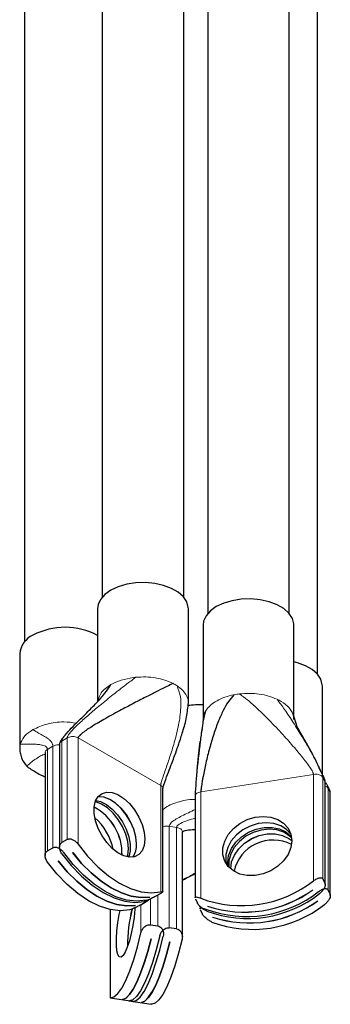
# Model space of a CAD drawing. Header units: millimetres. Extents: x 5 to 418, y 2 to 292.
# Tile 12 of 25: x 339 to 347, y 75 to 99. Entities that reach past the tile are written whole.
import ezdxf

# ---------------------------------------------------------------- set-up
doc = ezdxf.new("R2010")
doc.units = ezdxf.units.MM

msp = doc.modelspace()

# ---------------------------------------------------------------- linework, layer by layer
at = {"color": 7, "linetype": 'Continuous', "lineweight": 25}
for p, q in [((341.3477320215, 114.9533443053), (341.3477320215, 85.1776372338)), ((343.3210653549, 85.1776372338), (343.3210653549, 115.1679330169)), ((343.9032103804, 115.1130703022), (343.9032103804, 84.7800496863)), ((345.8765437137, 84.7800496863), (345.8765437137, 114.3958814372)), ((339.4621139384, 113.7115351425), (339.4621139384, 84.0890930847)), ((346.5652601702, 83.3048034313), (346.5652601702, 113.6593110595)), ((341.2343986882, 84.8969015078), (341.2343986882, 82.6474389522)), ((343.4343986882, 82.6105872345), (343.4343986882, 84.8969015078)), ((343.789877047, 84.4993139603), (343.789877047, 82.2129996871)), ((345.989877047, 82.2129996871), (345.989877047, 84.4993139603)), ((339.348780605, 83.8083573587), (339.348780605, 81.5220430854)), ((346.6785935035, 80.8894117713), (346.6785935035, 83.0240677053)), ((345.9519809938, 82.3782444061), (346.0500726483, 82.0789118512)), ((340.3139684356, 81.617113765), (340.3139684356, 79.1211933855)), ((339.9651290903, 81.4157330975), (339.9651290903, 78.9198127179)), ((346.721911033, 80.7825857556), (346.7146610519, 80.8031109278)), ((346.7482473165, 78.2157857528), (346.7482473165, 80.6788615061)), ((346.779300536, 80.6557135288), (346.7613026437, 80.6818849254)), ((346.8520367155, 80.519764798), (346.8029583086, 80.6134474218)), ((342.818050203, 78.0435346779), (342.818050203, 80.5394550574)), ((343.5970540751, 80.3582805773), (343.5970540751, 77.895204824)), ((346.8714164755, 77.9519546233), (346.8714164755, 80.4150303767)), ((343.2883092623, 76.9498262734), (343.2883092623, 79.4975006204)), ((340.5006351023, 79.3111638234), (340.3686418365, 79.2349657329)), ((340.0198024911, 79.0335850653), (340.1517957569, 79.1097831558)), ((340.6321569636, 78.9899558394), (340.6330997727, 78.9905001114)), ((340.2833176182, 78.7885751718), (340.2842604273, 78.7891194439)), ((346.6932418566, 78.3526048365), (346.7418164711, 78.2485569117)), ((342.7633768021, 78.0049108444), (342.6313835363, 77.928712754)), ((346.4470019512, 78.0903505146), (346.4473489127, 78.0896073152)), ((346.8649856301, 77.9847257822), (346.8164110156, 78.0887737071)), ((342.2825441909, 77.7273320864), (342.4145374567, 77.8035301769)), ((342.499861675, 77.9128414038), (342.4989188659, 77.9122971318)), ((342.4989188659, 77.9126964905), (342.4989188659, 77.9122971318)), ((343.6034849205, 77.8718929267), (343.652059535, 77.7678450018)), ((346.5701711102, 77.8265193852), (346.5705180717, 77.8257761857)), ((341.5421632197, 77.6138204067), (341.5421632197, 75.4733889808)), ((342.1510223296, 77.7114607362), (342.1500795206, 77.7109164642)), ((342.1500795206, 77.7113158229), (342.1500795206, 77.7109164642)), ((343.7202232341, 77.6835441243), (343.7202232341, 77.6313736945)), ((343.775228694, 77.5040138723), (343.7266540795, 77.6080617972)), ((343.8982994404, 77.6930199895), (343.8979524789, 77.693763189)), ((343.8982994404, 77.6930199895), (343.8982994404, 77.6936313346)), ((344.0214685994, 77.4291888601), (344.0211216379, 77.4299320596)), ((344.0214685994, 77.4291888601), (344.0214685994, 77.4298002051)), ((342.5129629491, 77.2423479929), (342.6931987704, 77.2143064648)), ((343.1502172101, 77.1432024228), (342.9699813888, 77.1712439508)), ((342.5295752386, 76.9038158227), (342.5308626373, 76.9036155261)), ((342.9865936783, 76.8327117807), (342.9878810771, 76.8325114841)), ((341.5371653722, 75.4741393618), (342.077872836, 75.3900147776)), ((341.5435536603, 75.4732966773), (341.548594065, 75.4729595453)), ((341.8438788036, 75.4320805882), (341.8425914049, 75.4322808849)), ((341.8438788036, 75.4320805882), (341.8438788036, 75.4324862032)), ((341.9941838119, 75.4030353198), (342.5348912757, 75.3189107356)), ((342.0005721, 75.4021926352), (342.0056125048, 75.4018555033)), ((342.0893015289, 75.3888349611), (342.069034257, 75.3918258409)), ((342.3008972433, 75.3609765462), (342.2996098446, 75.3611768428)), ((342.3008972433, 75.3609765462), (342.3008972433, 75.3613821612)), ((342.5463199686, 75.3177309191), (342.5260526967, 75.3207217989))]:
    msp.add_line(p, q, dxfattribs=at)
at = {"color": 7, "linetype": 'Continuous', "lineweight": 18}
for p, q in [((342.0987160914, 83.2308569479), (342.1623207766, 83.2377856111)), ((345.5808876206, 82.7070798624), (345.6300310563, 82.6827615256)), ((343.8410478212, 82.4044271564), (343.8623673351, 82.4397082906)), ((340.5520046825, 81.7905026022), (340.5006351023, 81.7695099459)), ((339.3531626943, 81.5092417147), (339.3623234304, 81.6213815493)), ((339.3623234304, 81.6213815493), (339.3743255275, 81.6580997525)), ((340.1517957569, 81.5681292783), (340.0198024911, 81.4919311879)), ((340.1517957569, 81.5681292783), (340.1517957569, 79.1097831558)), ((340.5006351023, 81.7695099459), (340.3686418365, 81.6933118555)), ((340.3686418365, 79.2349657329), (340.3686418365, 81.6933118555)), ((340.5006351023, 81.7695099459), (340.5006351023, 79.3111638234)), ((340.764621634, 79.1933646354), (340.764621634, 81.7695099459)), ((342.7633768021, 80.6156531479), (340.764621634, 81.7695099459)), ((340.0198024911, 81.4919311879), (339.9834382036, 81.4622761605)), ((340.0198024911, 79.0335850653), (340.0198024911, 81.4919311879)), ((346.4644314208, 80.8869573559), (343.7351461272, 80.4623285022)), ((346.4644314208, 80.8869573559), (346.4644314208, 78.3108120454)), ((346.6932418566, 80.8109509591), (346.6668536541, 80.8439365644)), ((342.7633768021, 80.6156531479), (342.7633768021, 78.0395078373)), ((346.6932418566, 78.3526048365), (346.6932418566, 80.8109509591)), ((346.7418164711, 80.7069030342), (346.6932418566, 80.8109509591)), ((346.7418164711, 80.7069030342), (346.7418164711, 78.2485569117)), ((346.7450852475, 80.6787391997), (346.7418164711, 80.7069030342)), ((343.7351461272, 77.8861831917), (343.7351461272, 80.4623285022)), ((346.8164110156, 78.0887737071), (346.8164110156, 80.5471198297)), ((346.8649856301, 80.4430719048), (346.8164110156, 80.5471198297)), ((346.8649856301, 80.4430719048), (346.8649856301, 77.9847257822)), ((346.8708842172, 80.4068984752), (346.8649856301, 80.4430719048)), ((342.9699813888, 77.1712439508), (342.9699813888, 79.6295900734)), ((343.1502172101, 79.6015485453), (342.9699813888, 79.6295900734)), ((343.1502172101, 79.6015485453), (343.1502172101, 77.1432024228)), ((343.2073561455, 79.5863149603), (343.1502172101, 79.6015485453)), ((342.5129629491, 77.2423479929), (342.5129629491, 77.8670152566)), ((342.6931987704, 77.9643979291), (342.6931987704, 77.2143064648)), ((341.548594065, 75.4729595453), (341.548594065, 77.6124577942)), ((342.2841525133, 77.7282605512), (342.2841525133, 77.0485424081))]:
    msp.add_line(p, q, dxfattribs=at)
at = {"color": 7, "linetype": 'Continuous', "lineweight": 25, "flags": 128}
for points in [[(343.4343986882, 84.8969015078), (343.4328911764, 84.9301357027), (343.3969170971, 85.0612558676), (343.3145058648, 85.1851929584), (343.1892592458, 85.2965303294), (343.0266511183, 85.3904020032), (342.8337882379, 85.4627053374), (342.6190996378, 85.5102803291), (342.3919682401, 85.5310477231), (342.1623207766, 85.5240998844), (341.9401939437, 85.4897404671), (341.7352957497, 85.4294711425), (341.5565812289, 85.3459259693), (341.4118610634, 85.2427562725), (341.307460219, 85.1244710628), (341.2479415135, 84.9962399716), (341.2343986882, 84.8969015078)], [(345.9519809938, 84.6645586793), (345.8692581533, 84.7884265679), (345.7437316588, 84.8996588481), (345.5808876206, 84.9933941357), (345.3878431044, 85.0655357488), (345.1730350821, 85.1129307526), (344.9458516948, 85.1335077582), (344.7162219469, 85.1263674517), (344.4941817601, 85.0918218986), (344.2894353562, 85.0313809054), (344.1109311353, 84.9476860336), (343.9664705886, 84.8443951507), (343.8623673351, 84.7260225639), (343.8031711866, 84.5977417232), (343.789877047, 84.4993139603)], [(345.989877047, 84.4993139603), (345.9882847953, 84.5334688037), (345.9519809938, 84.6645586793)], [(346.6785935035, 83.0240677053), (346.6770012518, 83.0582225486), (346.6406974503, 83.1893124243), (346.5579746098, 83.3131803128), (346.4324481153, 83.4244125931), (346.2696040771, 83.5181478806), (346.076559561, 83.5902894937), (345.989877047, 83.6130273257)], [(342.3768250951, 79.3145951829), (342.3603062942, 79.1609316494), (342.3116404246, 79.0346243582), (342.2334510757, 78.9424825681), (342.1299534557, 78.8894736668), (342.006727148, 78.878455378), (341.8704153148, 78.9100217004), (341.7283665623, 78.9824708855), (341.5882387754, 79.0918971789), (341.4575862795, 79.2324013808), (341.3434525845, 79.3964088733), (341.2519906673, 79.5750779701), (341.1881312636, 79.7587765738), (341.1553170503, 79.9376014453), (341.1553170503, 80.1019120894), (341.1881312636, 80.2428504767), (341.2519906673, 80.3528185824), (341.3434525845, 80.4258879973), (341.4575862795, 80.4581195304), (341.5882387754, 80.4477755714), (341.7283665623, 80.3954137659), (341.8704153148, 80.3038569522), (342.006727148, 80.178040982), (342.1299534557, 80.0247486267), (342.2334510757, 79.852243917), (342.3116404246, 79.6698266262), (342.3603062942, 79.4873309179), (342.3768250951, 79.3145951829)], [(341.9808452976, 79.0860009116), (341.9643264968, 79.2587366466), (341.9156606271, 79.4412323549), (341.8374712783, 79.6236496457), (341.7339736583, 79.7961543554), (341.6107473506, 79.9494467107), (341.4744355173, 80.0752626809), (341.3323867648, 80.1668194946), (341.1922589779, 80.2191813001), (341.1805745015, 80.221739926)], [(341.1929248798, 80.2547821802), (341.3087437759, 80.2253416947), (341.4507925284, 80.1528925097), (341.5909203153, 80.0434662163), (341.7215728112, 79.9029620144), (341.8357065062, 79.7389545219), (341.9271684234, 79.5602854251), (341.9910278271, 79.3765868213), (342.0238420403, 79.1977619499), (342.0238420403, 79.0334513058), (341.9910278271, 78.8925129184), (341.9862342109, 78.880581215)], [(342.1783637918, 79.2000259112), (342.161844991, 79.3727616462), (342.1131791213, 79.5552573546), (342.0349897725, 79.7376746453), (341.9314921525, 79.9101793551), (341.8082658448, 80.0634717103), (341.6719540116, 80.1892876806), (341.529905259, 80.2808444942), (341.3897774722, 80.3332062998), (341.2591249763, 80.3435502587), (341.2429822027, 80.3417219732)], [(342.1793066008, 79.2005701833), (342.1627878, 79.3733059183), (342.1141219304, 79.5558016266), (342.0359325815, 79.7382189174), (341.9324349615, 79.9107236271), (341.8092086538, 80.0640159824), (341.6728968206, 80.1898319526), (341.530848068, 80.2813887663), (341.3907202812, 80.3337505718), (341.2600677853, 80.3440945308), (341.2433430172, 80.3421856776)], [(345.9365979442, 79.2806262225), (345.9140416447, 79.1139172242), (345.8475887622, 78.9491768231), (345.7408217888, 78.7952862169), (345.5994965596, 78.660541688), (345.4312319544, 78.5522073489), (345.2450991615, 78.4761235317), (345.051132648, 78.4363919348), (344.8597891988, 78.4351544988), (344.6813841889, 78.4724779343), (344.5255354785, 78.5463501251), (344.4006449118, 78.6527886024), (344.3134453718, 78.7860552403), (344.2686378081, 78.9389655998), (344.2686378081, 79.1032762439), (344.3134453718, 79.2701291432), (344.4006449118, 79.4305292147), (344.5255354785, 79.5758292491), (344.6813841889, 79.6981960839), (344.8597891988, 79.7910328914), (345.051132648, 79.8493348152), (345.2450991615, 79.8699587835), (345.4312319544, 79.8517929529), (345.5994965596, 79.795816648), (345.7408217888, 79.7050475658), (345.8475887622, 79.5843790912), (345.9140416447, 79.4403164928), (345.9365979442, 79.2806262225)], [(345.9152043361, 79.4362915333), (345.8135102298, 79.5493472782), (345.6721850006, 79.6401163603), (345.5039203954, 79.6960926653), (345.3177876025, 79.7142584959), (345.123821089, 79.6936345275), (344.9324776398, 79.6353326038), (344.7540726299, 79.5424957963), (344.5982239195, 79.4201289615), (344.4733333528, 79.2748289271), (344.3861338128, 79.1144288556), (344.3413262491, 78.9475759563), (344.3413262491, 78.7832653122), (344.3570616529, 78.7088750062)], [(345.9153179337, 79.4358919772), (345.8138571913, 79.5486040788), (345.6725319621, 79.6393731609), (345.5042673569, 79.6953494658), (345.318134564, 79.7135152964), (345.1241680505, 79.6928913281), (344.9328246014, 79.6345894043), (344.7544195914, 79.5417525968), (344.598570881, 79.419385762), (344.4736803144, 79.2740857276), (344.3864807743, 79.1136856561), (344.3416732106, 78.9468327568), (344.3416732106, 78.7825221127), (344.3572950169, 78.7085313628)], [(344.3941009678, 78.6603179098), (344.3861487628, 78.7564094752), (344.4087050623, 78.9231184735), (344.4751579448, 79.0878588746), (344.5819249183, 79.2417494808), (344.7232501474, 79.3764940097), (344.8915147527, 79.4848283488), (345.0776475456, 79.560912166), (345.2716140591, 79.6006437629), (345.4629575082, 79.6018811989), (345.6413625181, 79.5645577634), (345.7972112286, 79.4906855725), (345.9221017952, 79.3842470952), (345.9286457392, 79.376717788)], [(345.932594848, 79.3491402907), (345.8865456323, 79.3929037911), (345.7452204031, 79.4836728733), (345.5769557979, 79.5396491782), (345.390823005, 79.5578150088), (345.1968564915, 79.5371910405), (345.0055130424, 79.4788891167), (344.8271080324, 79.3860523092), (344.671259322, 79.2636854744), (344.5463687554, 79.11838544), (344.4591692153, 78.9579853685), (344.4143616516, 78.7911324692), (344.4127065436, 78.6395827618)], [(344.4588372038, 78.6007091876), (344.4813935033, 78.7674181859), (344.5478463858, 78.932158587), (344.6546133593, 79.0860491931), (344.7959385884, 79.220793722), (344.9642031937, 79.3291280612), (345.1503359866, 79.4052118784), (345.3443025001, 79.4449434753), (345.5356459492, 79.4461809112), (345.7140509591, 79.4088574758), (345.8698996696, 79.3349852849), (345.936577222, 79.285603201)], [(344.4591841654, 78.5999659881), (344.4817404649, 78.7666749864), (344.5481933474, 78.9314153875), (344.6549603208, 79.0853059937), (344.79628555, 79.2200505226), (344.9645501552, 79.3283848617), (345.1506829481, 79.4044686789), (345.3446494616, 79.4442002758), (345.5359929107, 79.4454377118), (345.7143979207, 79.4081142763), (345.8702466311, 79.3342420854), (345.9365808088, 79.2851522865)], [(340.764621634, 79.1933646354), (340.9934249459, 78.9050980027), (341.2401217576, 78.6484600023), (341.498983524, 78.4294100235), (341.763999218, 78.2530346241), (342.029014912, 78.1234294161), (342.2878766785, 78.0436039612), (342.5345734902, 78.0154118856), (342.7633768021, 78.0395078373)], [(340.3686418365, 78.9647703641), (340.5974451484, 78.6765037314), (340.8441419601, 78.419865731), (341.1030037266, 78.2008157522), (341.3680194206, 78.0244403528), (341.6330351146, 77.8948351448), (341.891896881, 77.8150096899), (342.1385936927, 77.7868176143), (342.3673970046, 77.810913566)], [(342.4145374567, 77.8381271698), (342.1857341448, 77.814031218), (341.9390373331, 77.8422232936), (341.6801755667, 77.9220487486), (341.4151598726, 78.0516539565), (341.1501441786, 78.2280293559), (340.8912824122, 78.4470793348), (340.6445856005, 78.7037173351), (340.4157822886, 78.9919839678)], [(342.4989188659, 77.9122971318), (342.2823233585, 77.9026108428), (342.0514673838, 77.9376881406), (341.8109438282, 78.0168311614), (341.5655379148, 78.1384653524), (341.3201320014, 78.3001707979), (341.0796084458, 78.4987303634), (340.8487524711, 78.7301937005), (340.6321569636, 78.9899558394)], [(340.6330997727, 78.9905001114), (340.8496952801, 78.7307379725), (341.0805512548, 78.4992746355), (341.3210748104, 78.30071507), (341.5664807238, 78.1390096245), (341.8118866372, 78.0173754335), (342.0524101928, 77.9382324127), (342.2832661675, 77.9031551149), (342.499861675, 77.9128414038)], [(341.9514441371, 78.8864098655), (341.9643264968, 78.9323373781), (341.9808452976, 79.0860009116)], [(342.0185576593, 77.6095328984), (341.7897543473, 77.5854369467), (341.5430575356, 77.6136290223), (341.2841957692, 77.6934544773), (341.0191800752, 77.8230596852), (340.7541643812, 77.9994350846), (340.4953026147, 78.2184850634), (340.2486058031, 78.4751230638), (340.0198024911, 78.7633896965)], [(342.1500795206, 77.7109164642), (341.9334840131, 77.7012301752), (341.7026280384, 77.736307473), (341.4621044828, 77.8154504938), (341.2166985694, 77.9370846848), (340.971292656, 78.0987901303), (340.7307691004, 78.2973496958), (340.4999131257, 78.5288130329), (340.2833176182, 78.7885751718)], [(340.2842604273, 78.7891194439), (340.5008559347, 78.529357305), (340.7317119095, 78.2978939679), (340.9722354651, 78.0993344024), (341.2176413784, 77.9376289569), (341.4630472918, 77.8159947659), (341.7035708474, 77.7368517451), (341.9344268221, 77.7017744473), (342.1510223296, 77.7114607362)], [(342.1380760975, 77.6578446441), (342.1358192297, 77.6195453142), (342.1179097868, 77.426781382), (342.0891354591, 77.2278665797), (342.0510474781, 77.033524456), (342.0056991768, 76.854232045), (341.9555352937, 76.6996550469), (341.9032601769, 76.5781267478), (341.8516919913, 76.4961987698), (341.8036107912, 76.4582878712), (341.7616086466, 76.4664378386), (341.7279499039, 76.5202093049), (341.7044491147, 76.6167034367), (341.6923732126, 76.7507182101), (341.6923732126, 76.9150288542), (341.7044491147, 77.1007773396), (341.7279499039, 77.2979499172), (341.7616086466, 77.4959169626), (341.7803004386, 77.5855592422)], [(341.548594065, 75.4729595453), (341.632795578, 75.4971398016), (341.7235820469, 75.5773835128), (341.8188453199, 75.7118273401), (341.9163732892, 75.8973493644), (342.0139012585, 76.1296415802), (342.1091645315, 76.4033099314), (342.1999510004, 76.7119995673), (342.2841525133, 77.0485424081)], [(341.8425914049, 75.4322808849), (341.9223003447, 75.4682950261), (342.0072572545, 75.5520816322), (342.0957719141, 75.6819737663), (342.1860833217, 75.8553872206), (342.2763947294, 76.0688719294), (342.364909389, 76.3181806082), (342.4498662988, 76.5983532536), (342.5295752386, 76.9038158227)], [(342.5308626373, 76.9036155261), (342.4511536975, 76.598152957), (342.3661967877, 76.3179803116), (342.2776821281, 76.0686716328), (342.1873707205, 75.855186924), (342.0970593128, 75.6817734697), (342.0085446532, 75.5518813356), (341.9235877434, 75.4680947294), (341.8438788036, 75.4320805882)], [(342.7411709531, 76.977438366), (342.6569694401, 76.6408955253), (342.5661829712, 76.3322058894), (342.4709196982, 76.0585375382), (342.3733917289, 75.8262453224), (342.2758637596, 75.6407232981), (342.1806004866, 75.5062794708), (342.0898140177, 75.4260357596), (342.0056125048, 75.4018555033)], [(342.0893015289, 75.3888349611), (342.1735030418, 75.4130152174), (342.2642895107, 75.4932589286), (342.3595527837, 75.6277027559), (342.457080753, 75.8132247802), (342.5546087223, 76.045516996), (342.6498719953, 76.3191853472), (342.7406584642, 76.6278749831), (342.8248599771, 76.9644178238)], [(342.2996098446, 75.3611768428), (342.3793187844, 75.3971909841), (342.4642756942, 75.4809775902), (342.5527903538, 75.6108697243), (342.6431017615, 75.7842831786), (342.7334131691, 75.9977678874), (342.8219278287, 76.2470765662), (342.9068847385, 76.5272492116), (342.9865936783, 76.8327117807)], [(342.9878810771, 76.8325114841), (342.9081721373, 76.527048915), (342.8232152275, 76.2468762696), (342.7347005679, 75.9975675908), (342.6443891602, 75.784082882), (342.5540777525, 75.6106694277), (342.4655630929, 75.4807772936), (342.3806061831, 75.3969906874), (342.3008972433, 75.3609765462)], [(343.2818784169, 76.8933137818), (343.197676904, 76.5567709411), (343.106890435, 76.2480813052), (343.011627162, 75.9744129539), (342.9140991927, 75.7421207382), (342.8165712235, 75.5565987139), (342.7213079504, 75.4221548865), (342.6305214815, 75.3419111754), (342.5463199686, 75.3177309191)]]:
    msp.add_lwpolyline(points, dxfattribs=at)
at = {"color": 7, "linetype": 'Continuous', "lineweight": 25}
for centre, radius, start, end in [((340.4483420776, 82.7638445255), 1.683737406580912, 62.1698369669, 117.4967590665), ((339.8936058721, 83.7575340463), 0.547190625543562, 114.009198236, 174.6706608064), ((343.6929803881, 80.6872520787), 1.883313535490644, 87.0508246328, 98.3218110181), ((340.5406917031, 78.9621716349), 1.286087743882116, 358.4947454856, 61.4998779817), ((340.54210584, 78.9629879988), 1.285560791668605, 358.4402637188, 61.5543597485), ((340.2444300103, 78.7911434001), 1.396776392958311, 11.4965199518, 48.4981035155), ((341.6802469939, 79.1701536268), 0.4990117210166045, 324.510826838, 3.4319428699), ((341.6814950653, 79.1706477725), 0.4987100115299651, 324.4277127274, 3.4397909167), ((345.4837544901, 78.3279701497), 0.967744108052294, 62.5796259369, 167.4712672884), ((344.7218521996, 80.5276701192), 2.819759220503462, 249.5172325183, 308.1694040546), ((344.8450213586, 80.2638389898), 2.819759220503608, 249.5172325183, 308.1694040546), ((344.8675760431, 80.2155263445), 2.819759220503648, 249.5172325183, 308.1694040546), ((344.7846436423, 80.3848419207), 2.833394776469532, 251.7633186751, 305.9233178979), ((344.7849906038, 80.3840987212), 2.833394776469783, 251.7633186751, 305.9233178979), ((344.9907452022, 79.9516952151), 2.819759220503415, 249.5172325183, 308.1694040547), ((344.9078128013, 80.1210107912), 2.83339477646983, 251.7633186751, 305.9233178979), ((344.9081597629, 80.1202675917), 2.833394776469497, 251.7633186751, 305.9233178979), ((345.4775566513, 76.7620718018), 3.516070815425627, 165.6866977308, 180.7383012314), ((345.4848312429, 76.7608718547), 3.522123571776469, 165.6822061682, 180.6644456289)]:
    msp.add_arc(centre, radius, start, end, dxfattribs=at)
at = {"color": 7, "linetype": 'Continuous', "lineweight": 18}
for centre, radius, start, end in [((342.5931875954, 82.1623031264), 1.036606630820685, 56.8841399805, 63.121236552), ((344.8771148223, 81.0707711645), 1.776544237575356, 96.6660804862, 101.0205560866)]:
    msp.add_arc(centre, radius, start, end, dxfattribs=at)
for points, knots in [([(340.5006351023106, 81.76950994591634), (340.5015308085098, 81.77625906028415), (340.5035297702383, 81.79132116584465), (340.5160150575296, 81.81670565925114), (340.5456535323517, 81.86434140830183), (340.6352867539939, 81.97154146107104), (340.8007134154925, 82.13363005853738), (341.0319285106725, 82.34043365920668), (341.3053797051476, 82.57129394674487), (341.6031272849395, 82.81175892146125), (341.8962353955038, 83.04102528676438), (342.0801960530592, 83.17705740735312), (342.1623207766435, 83.23778561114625)], [0, 0, 0, 0, 0.0106273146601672, 0.0237171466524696, 0.0396487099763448, 0.0886019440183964, 0.2114312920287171, 0.3496286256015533, 0.5029996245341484, 0.6893369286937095, 0.8613120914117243, 1, 1, 1, 1]), ([(341.2470507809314, 82.66180753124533), (341.2635037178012, 82.73116907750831), (341.2989698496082, 82.88068559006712), (341.4666752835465, 82.99716678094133), (341.5565812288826, 83.05961169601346)], [0, 0, 0, 0, 0.4639055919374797, 1, 1, 1, 1]), ([(342.7633768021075, 80.61565314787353), (342.7636543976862, 80.62056432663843), (342.7642674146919, 80.63140973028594), (342.768241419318, 80.65173046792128), (342.7776988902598, 80.69097585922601), (342.8129554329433, 80.80617673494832), (342.8852586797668, 81.01180110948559), (342.9882932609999, 81.31210485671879), (343.1016776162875, 81.67610084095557), (343.2030097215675, 82.0741567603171), (343.2549721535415, 82.45109995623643), (343.2587787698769, 82.77488198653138), (343.1903202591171, 82.95120408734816), (343.1595208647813, 83.03053116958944)], [0, 0, 0, 0, 0.0060131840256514, 0.0132789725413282, 0.0221767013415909, 0.050163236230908, 0.1481996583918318, 0.2833084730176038, 0.4402000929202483, 0.6227765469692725, 0.7928794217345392, 0.9068167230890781, 0.9999999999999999, 0.9999999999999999, 0.9999999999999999, 0.9999999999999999]), ([(343.1595208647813, 83.03053116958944), (343.209227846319, 82.99365035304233), (343.3086418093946, 82.91988871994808), (343.3959281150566, 82.78896650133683), (343.4371609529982, 82.68728663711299), (343.430940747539, 82.63125253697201), (343.4298739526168, 82.62164242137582)], [0, 0, 0, 0, 0.3118171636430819, 0.6236343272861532, 0.935451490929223, 1, 1, 1, 1]), ([(346.4644314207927, 80.8869573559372), (346.4639561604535, 80.89180254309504), (346.462906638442, 80.90250221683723), (346.4560138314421, 80.9218484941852), (346.4393985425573, 80.95870420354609), (346.3761479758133, 81.06455910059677), (346.238638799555, 81.24841407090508), (346.0231362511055, 81.51116968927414), (345.7492471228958, 81.8215801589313), (345.4410613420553, 82.1505766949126), (345.1424133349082, 82.44516238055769), (344.8817779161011, 82.68320052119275), (344.736326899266, 82.78810759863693), (344.6708886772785, 82.83530515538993)], [0, 0, 0, 0, 0.0060131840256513, 0.0132789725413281, 0.0221767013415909, 0.0501632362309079, 0.1481996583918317, 0.2833084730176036, 0.4402000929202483, 0.6227765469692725, 0.792879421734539, 0.9068167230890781, 0.9999999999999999, 0.9999999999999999, 0.9999999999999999, 0.9999999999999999]), ([(346.6932418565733, 80.8109509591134), (346.6926834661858, 80.81792434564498), (346.6914372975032, 80.83348696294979), (346.6836373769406, 80.86200013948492), (346.6650821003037, 80.91706903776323), (346.6087735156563, 81.0467783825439), (346.5040314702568, 81.25053637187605), (346.3559242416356, 81.51584464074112), (346.1784168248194, 81.81625839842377), (345.9802767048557, 82.13320646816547), (345.7809631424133, 82.43842134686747), (345.6426390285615, 82.62416096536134), (345.5808876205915, 82.70707986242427)], [0, 0, 0, 0, 0.010627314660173, 0.0237171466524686, 0.0396487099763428, 0.0886019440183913, 0.2114312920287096, 0.3496286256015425, 0.5029996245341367, 0.6893369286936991, 0.861312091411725, 1, 1, 1, 1]), ([(343.7208566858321, 81.68345170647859), (343.7253136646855, 81.72006190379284), (343.744298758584, 81.87600790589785), (343.7830686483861, 82.12749756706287), (343.8378925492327, 82.34334741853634), (343.8623673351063, 82.4397082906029)], [0, 0, 0, 0, 0.1451729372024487, 0.6183834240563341, 1, 1, 1, 1]), ([(343.7929557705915, 82.21321558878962), (343.7919368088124, 82.21769144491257), (343.7773400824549, 82.28180851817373), (343.8103459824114, 82.34533515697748), (343.8410478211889, 82.40442715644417)], [0, 0, 0, 0, 0.0698075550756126, 1, 1, 1, 1]), ([(339.6709631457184, 81.97106754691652), (339.7792382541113, 82.02075110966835), (339.9957884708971, 82.12011823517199), (340.3869378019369, 82.17331250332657), (340.6274981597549, 82.14154061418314), (340.7331628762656, 82.12758499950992)], [0, 0, 0, 0, 0.3592848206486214, 0.7185696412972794, 1, 1, 1, 1]), ([(339.6709631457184, 81.9710675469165), (339.7163439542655, 81.9410527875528), (339.8182289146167, 81.8736663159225), (339.9268948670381, 81.81761555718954), (340.0183285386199, 81.76401625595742), (340.0830312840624, 81.71446446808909), (340.1221621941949, 81.67103723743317), (340.1430255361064, 81.629053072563), (340.1507548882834, 81.59372467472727), (340.1514753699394, 81.57600772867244), (340.1517957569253, 81.56812927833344)], [0, 0, 0, 0, 0.1794371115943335, 0.4028562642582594, 0.634283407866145, 0.7730203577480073, 0.888027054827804, 0.9619321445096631, 0.9830718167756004, 1, 1, 1, 1]), ([(340.0198024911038, 81.49193118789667), (340.0193654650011, 81.49791093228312), (340.0183901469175, 81.51125602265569), (340.0123314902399, 81.52593532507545), (339.9980277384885, 81.5482037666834), (339.955157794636, 81.57891137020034), (339.8776797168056, 81.60077404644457), (339.7728188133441, 81.61356510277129), (339.6535056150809, 81.61768733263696), (339.5333378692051, 81.61689492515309), (339.4235857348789, 81.61359502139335), (339.3812314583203, 81.6189783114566), (339.362323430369, 81.62138154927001)], [0, 0, 0, 0, 0.0106273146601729, 0.0237171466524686, 0.0396487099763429, 0.0886019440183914, 0.2114312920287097, 0.3496286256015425, 0.5029996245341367, 0.6893369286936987, 0.8613120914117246, 1, 1, 1, 1]), ([(340.3195061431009, 81.59559017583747), (340.3076828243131, 81.59733961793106), (340.2722128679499, 81.6025879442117), (340.2093888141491, 81.59413103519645), (340.1709934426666, 81.57679653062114), (340.1517957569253, 81.56812927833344)], [0, 0, 0, 0, 0.1999999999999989, 0.5999999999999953, 1, 1, 1, 1]), ([(339.9651290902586, 81.36913824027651), (339.9462693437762, 81.36553721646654), (339.8906827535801, 81.35492367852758), (339.7949013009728, 81.29681892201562), (339.680839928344, 81.222799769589), (339.5831738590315, 81.14438841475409), (339.5192936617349, 81.08204221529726), (339.5380258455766, 81.0754443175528), (339.5455399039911, 81.07279769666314)], [0, 0, 0, 0, 0.083792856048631, 0.2469682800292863, 0.436451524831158, 0.6569552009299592, 0.8623941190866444, 1, 1, 1, 1]), ([(339.9834382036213, 81.46227616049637), (339.9759316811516, 81.45188584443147), (339.965048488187, 81.43682163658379), (339.9667789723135, 81.42074159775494), (339.9673158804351, 81.41575252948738)], [0, 0, 0, 0, 0.6897353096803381, 1, 1, 1, 1]), ([(342.8158843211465, 80.53865148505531), (342.8162239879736, 80.54499554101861), (342.8171555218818, 80.56239407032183), (342.7999235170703, 80.59008544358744), (342.7755590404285, 80.60713057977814), (342.7633768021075, 80.61565314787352)], [0, 0, 0, 0, 0.2229661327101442, 0.6114830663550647, 1, 1, 1, 1]), ([(346.8164110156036, 80.54711982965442), (346.8079109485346, 80.56068907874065), (346.7938522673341, 80.58313193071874), (346.761169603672, 80.5973001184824), (346.7482473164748, 80.60290203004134)], [0, 0, 0, 0, 0.6046134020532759, 1, 1, 1, 1]), ([(346.8164110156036, 80.54711982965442), (346.8159579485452, 80.55622887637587), (346.81492143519, 80.57706828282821), (346.8075130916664, 80.60551788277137), (346.7956463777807, 80.63501243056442), (346.7848315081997, 80.64870886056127), (346.7793005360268, 80.65571352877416)], [0, 0, 0, 0, 0.1303055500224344, 0.2981091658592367, 0.641036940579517, 1, 1, 1, 1]), ([(342.8180502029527, 80.02325475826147), (342.8294785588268, 80.0356689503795), (342.9057091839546, 80.11847540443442), (343.169904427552, 80.21339190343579), (343.4405822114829, 80.28668648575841), (343.5874031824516, 80.27935412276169), (343.5970540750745, 80.27887214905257)], [0, 0, 0, 0, 0.0784956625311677, 0.5235900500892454, 0.9686844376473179, 1, 1, 1, 1]), ([(342.9699813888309, 79.62959007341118), (342.9711932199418, 79.63894560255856), (342.9739656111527, 79.66034890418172), (342.9942064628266, 79.6932217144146), (343.0463530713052, 79.74773721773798), (343.1442104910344, 79.8103214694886), (343.2810996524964, 79.88338566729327), (343.4328771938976, 79.95616605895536), (343.5423812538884, 80.00978804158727), (343.5970540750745, 80.03656024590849)], [0, 0, 0, 0, 0.0299158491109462, 0.0684405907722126, 0.1471707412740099, 0.336548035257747, 0.5445756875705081, 0.7726172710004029, 1, 1, 1, 1]), ([(343.1502172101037, 79.6015485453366), (343.1510427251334, 79.60772303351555), (343.152885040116, 79.62150273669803), (343.1643634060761, 79.63888651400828), (343.1915424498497, 79.66755588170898), (343.2734180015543, 79.7174458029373), (343.4148353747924, 79.77183293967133), (343.5365474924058, 79.80664998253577), (343.5970540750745, 79.82395853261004)], [0, 0, 0, 0, 0.0319274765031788, 0.0712530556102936, 0.1191160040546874, 0.2661854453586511, 0.6351997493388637, 1, 1, 1, 1]), ([(342.9699813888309, 79.62959007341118), (342.9459721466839, 79.63148442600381), (342.89795366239, 79.63527313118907), (342.8426303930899, 79.62685269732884), (342.8213967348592, 79.61554717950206), (342.8180502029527, 79.61376537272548)], [0, 0, 0, 0, 0.4572282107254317, 0.9144564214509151, 1, 1, 1, 1]), ([(343.2872195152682, 79.4975696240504), (343.2875689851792, 79.49915333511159), (343.2903353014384, 79.51168959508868), (343.2784306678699, 79.53525814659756), (343.252085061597, 79.56505879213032), (343.2222657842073, 79.57922957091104), (343.2073561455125, 79.5863149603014)], [0, 0, 0, 0, 0.0459828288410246, 0.3639885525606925, 0.6819942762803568, 1, 1, 1, 1]), ([(343.2883092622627, 78.33291578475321), (343.3855337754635, 78.38055244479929), (343.4896148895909, 78.4315486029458), (343.590413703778, 78.48914764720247), (343.5970540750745, 78.49294212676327)], [0, 0, 0, 0, 0.9341225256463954, 1, 1, 1, 1])]:
    msp.add_open_spline(points, degree=3, knots=knots, dxfattribs=at)
for points in [[(341.5565812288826, 83.05961169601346), (341.6363072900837, 83.09936749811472), (341.7957594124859, 83.17887910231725), (341.9977305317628, 83.21353099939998), (342.0987160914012, 83.23085694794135)], [(342.1623207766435, 83.23778561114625), (342.2428002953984, 83.24215971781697), (342.4037593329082, 83.25090793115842), (342.6434514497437, 83.22468661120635), (342.8701682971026, 83.17268294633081), (342.9979505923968, 83.11550773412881), (343.0618417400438, 83.08692012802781)], [(343.8623673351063, 82.4397082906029), (343.895938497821, 82.48215892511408), (343.9630808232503, 82.56706019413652), (344.1219945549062, 82.67391591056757), (344.3131470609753, 82.7614205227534), (344.4627213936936, 82.79684254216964), (344.5375085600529, 82.81455355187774)], [(344.6708886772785, 82.83530515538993), (344.7509643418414, 82.84168808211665), (344.9111156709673, 82.85445393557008), (345.152550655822, 82.8342523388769), (345.3829575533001, 82.78796807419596), (345.5149109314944, 82.73404259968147), (345.5808876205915, 82.70707986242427)], [(345.6300310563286, 82.68276152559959), (345.7025917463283, 82.63866872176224), (345.8477131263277, 82.55048311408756), (345.9172250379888, 82.43565730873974), (345.9519809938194, 82.37824440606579)], [(339.3743255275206, 81.65809975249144), (339.4043382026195, 81.71639747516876), (339.4643635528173, 81.8329929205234), (339.6020966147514, 81.92504267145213), (339.6709631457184, 81.97106754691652)], [(340.7646216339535, 81.7695099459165), (340.7498487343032, 81.77664071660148), (340.7203029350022, 81.79090225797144), (340.6645404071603, 81.80102523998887), (340.6061197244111, 81.80217609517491), (340.5700430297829, 81.79439376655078), (340.5520046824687, 81.79050260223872)], [(340.3686418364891, 81.69331185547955), (340.3529658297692, 81.68218170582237), (340.3216138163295, 81.65992140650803), (340.3165168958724, 81.63138297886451), (340.3139684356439, 81.61711376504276)], [(346.6668536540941, 80.84393656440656), (346.6545806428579, 80.8525027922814), (346.6300346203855, 80.86963524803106), (346.5784041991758, 80.88545809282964), (346.5213263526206, 80.89273901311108), (346.4833963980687, 80.88888457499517), (346.4644314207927, 80.8869573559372)], [(343.7351461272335, 80.46232850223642), (343.7170719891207, 80.45849308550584), (343.6809237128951, 80.45082225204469), (343.6379137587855, 80.42796942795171), (343.6070489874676, 80.39931178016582), (343.600740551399, 80.37737891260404), (343.5975863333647, 80.36641247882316)]]:
    msp.add_open_spline(points, degree=3, dxfattribs=at)
at = {"color": 7, "linetype": 'Continuous', "lineweight": 25}
for points, knots in [([(340.3686418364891, 81.69331185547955), (340.3703114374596, 81.70362936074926), (340.3741311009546, 81.72723344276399), (340.4018354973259, 81.77611329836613), (340.4725690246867, 81.87165020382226), (340.6032549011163, 82.01056451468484), (340.7812473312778, 82.18861506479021), (340.9874186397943, 82.39033084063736), (341.2027022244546, 82.60999746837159), (341.407812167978, 82.82999720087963), (341.5105449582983, 82.98855797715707), (341.5565812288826, 83.05961169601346)], [0, 0, 0, 0, 0.019878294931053, 0.045476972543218, 0.0977910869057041, 0.2236273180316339, 0.3618562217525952, 0.5133838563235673, 0.6959659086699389, 0.8637572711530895, 1, 1, 1, 1]), ([(343.0618417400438, 83.08692012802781), (343.0147907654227, 83.06398609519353), (342.9117987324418, 83.01378474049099), (342.6937730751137, 82.90545063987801), (342.4252107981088, 82.77000954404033), (342.1090444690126, 82.60746416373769), (341.7535364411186, 82.41957477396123), (341.4030866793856, 82.22710426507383), (341.0953817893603, 82.04526348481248), (340.890294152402, 81.91021184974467), (340.7937730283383, 81.82459224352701), (340.7679333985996, 81.78776837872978), (340.7656378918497, 81.77511278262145), (340.7646216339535, 81.76950994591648)], [0, 0, 0, 0, 0.0779433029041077, 0.170613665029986, 0.2775140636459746, 0.4161855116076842, 0.5599946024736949, 0.7168452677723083, 0.851918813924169, 0.9499296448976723, 0.9837672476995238, 0.9928134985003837, 1, 1, 1, 1]), ([(344.5375085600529, 82.81455355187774), (344.4903882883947, 82.76017986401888), (344.3872445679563, 82.64115880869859), (344.2689826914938, 82.4205530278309), (344.1514611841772, 82.15621546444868), (344.0438072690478, 81.85217506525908), (343.9429050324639, 81.51191027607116), (343.8587025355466, 81.17432841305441), (343.794418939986, 80.86829696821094), (343.7563344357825, 80.65206080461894), (343.739887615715, 80.528726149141), (343.7356730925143, 80.48186851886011), (343.7353078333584, 80.46832460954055), (343.7351461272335, 80.46232850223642)], [0, 0, 0, 0, 0.0779433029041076, 0.170613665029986, 0.2775140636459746, 0.416185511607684, 0.5599946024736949, 0.7168452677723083, 0.8519188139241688, 0.9499296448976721, 0.9837672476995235, 0.9928134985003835, 0.9999999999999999, 0.9999999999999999, 0.9999999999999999, 0.9999999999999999]), ([(342.817961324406, 80.53910715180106), (342.8180564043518, 80.54153911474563), (342.8182496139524, 80.54648104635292), (342.8202431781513, 80.559446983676), (342.8269773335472, 80.58877515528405), (342.8625572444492, 80.70311862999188), (342.9282236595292, 80.87536120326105), (343.0246195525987, 81.13066171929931), (343.1161765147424, 81.37651092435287), (343.2128150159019, 81.65078663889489), (343.3041960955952, 81.93769998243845), (343.3999623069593, 82.26469640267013), (343.4230958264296, 82.50564152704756), (343.4342591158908, 82.62191178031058)], [0, 0, 0, 0, 0.0045743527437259, 0.0092954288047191, 0.0196988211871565, 0.0451271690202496, 0.1643630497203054, 0.2697866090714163, 0.4240052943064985, 0.5300412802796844, 0.6748279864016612, 0.8430852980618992, 1, 1, 1, 1]), ([(343.7899149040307, 82.21332400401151), (343.7880664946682, 82.18277898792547), (343.7838993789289, 82.11391728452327), (343.7542297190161, 81.92884151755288), (343.7332623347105, 81.77981433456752), (343.7181700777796, 81.67254503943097)], [0, 0, 0, 0, 0.1825860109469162, 0.4116279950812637, 1, 1, 1, 1]), ([(346.6796654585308, 80.88001302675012), (346.646469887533, 80.95327970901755), (346.580355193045, 81.09920292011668), (346.4816048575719, 81.29987795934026), (346.3941528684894, 81.46428705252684), (346.3146965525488, 81.6091670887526), (346.2351415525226, 81.75152052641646), (346.1387891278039, 81.91864468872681), (346.0791519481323, 82.0244309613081), (346.0482768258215, 82.07919820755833)], [0, 0, 0, 0, 0.1781225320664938, 0.354761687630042, 0.4997119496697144, 0.5899377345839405, 0.7077788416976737, 0.8487124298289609, 0.9999999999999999, 0.9999999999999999, 0.9999999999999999, 0.9999999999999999]), ([(340.4257590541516, 81.80564097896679), (340.4152240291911, 81.79440367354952), (340.3812519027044, 81.75816691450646), (340.3456026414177, 81.70765987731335), (340.3185154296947, 81.65470001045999), (340.3153967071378, 81.6288263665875), (340.3139693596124, 81.61698476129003)], [0, 0, 0, 0, 0.2048949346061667, 0.6607214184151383, 0.8447221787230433, 0.9999999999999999, 0.9999999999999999, 0.9999999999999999, 0.9999999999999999]), ([(343.7205319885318, 81.69063775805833), (343.6882074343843, 81.4147805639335), (343.643618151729, 81.0342563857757), (343.6104672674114, 80.61181908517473), (343.6002778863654, 80.45045009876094), (343.5977465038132, 80.39439887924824), (343.5970801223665, 80.37199910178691), (343.597030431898, 80.36383386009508), (343.5970069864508, 80.35998125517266)], [0, 0, 0, 0, 0.630439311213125, 0.8696434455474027, 0.9495451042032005, 0.9779581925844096, 0.9896000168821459, 1, 1, 1, 1]), ([(343.6504702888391, 81.0401588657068), (343.6516883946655, 81.05488903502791), (343.661866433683, 81.17796884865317), (343.6833268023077, 81.39177056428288), (343.7089355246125, 81.59080079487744), (343.7208566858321, 81.68345170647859)], [0, 0, 0, 0, 0.0677414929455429, 0.5660227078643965, 1, 1, 1, 1]), ([(339.3489765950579, 81.50936461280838), (339.3495383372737, 81.49483924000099), (339.3506811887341, 81.46528770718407), (339.3587432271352, 81.40839403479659), (339.3724239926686, 81.3463597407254), (339.4045911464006, 81.25588942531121), (339.4574827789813, 81.15849968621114), (339.5085630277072, 81.10089012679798), (339.5313967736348, 81.07513766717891)], [0, 0, 0, 0, 0.0952708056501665, 0.1938262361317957, 0.3060139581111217, 0.4384936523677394, 0.7489970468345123, 1, 1, 1, 1]), ([(339.5314164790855, 81.07511218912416), (339.5361377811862, 81.07110387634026), (339.5474245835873, 81.0615215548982), (339.597845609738, 81.02654234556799), (339.7030046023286, 80.96090123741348), (339.8358691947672, 80.88467962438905), (339.9328382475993, 80.8393806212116), (339.9651290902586, 80.82429598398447)], [0, 0, 0, 0, 0.049543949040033, 0.1184403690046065, 0.4082830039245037, 0.802957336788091, 1, 1, 1, 1]), ([(346.6779854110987, 80.88209498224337), (346.695758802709, 80.84511598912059), (346.7192146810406, 80.79631411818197), (346.7388761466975, 80.73645593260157), (346.7409114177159, 80.71599963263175), (346.7418164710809, 80.70690303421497)], [0, 0, 0, 0, 0.6346214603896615, 0.8375218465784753, 1, 1, 1, 1]), ([(346.7482296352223, 80.67716008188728), (346.746521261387, 80.69623350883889), (346.7442822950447, 80.72123082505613), (346.7354900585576, 80.74452189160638), (346.7334064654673, 80.75004143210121)], [0, 0, 0, 0, 0.7630189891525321, 1, 1, 1, 1]), ([(346.8649856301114, 80.44307190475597), (346.8649175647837, 80.44899362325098), (346.8647656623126, 80.46220921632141), (346.8637928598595, 80.47612788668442), (346.8613855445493, 80.49636444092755), (346.8579028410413, 80.51073535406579), (346.8540573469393, 80.51399575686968), (346.8526737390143, 80.51516884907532)], [0, 0, 0, 0, 0.0915246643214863, 0.2042570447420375, 0.3414630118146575, 0.7630585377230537, 1, 1, 1, 1]), ([(346.8714635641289, 80.4133296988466), (346.8714163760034, 80.41965384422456), (346.8713173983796, 80.43291881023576), (346.8696560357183, 80.45639407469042), (346.8665221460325, 80.47835435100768), (346.8632466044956, 80.48640623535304), (346.8616655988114, 80.4902926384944)], [0, 0, 0, 0, 0.1355490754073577, 0.2843157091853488, 0.6545606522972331, 1, 1, 1, 1]), ([(343.5970540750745, 79.54101542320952), (343.5744408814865, 79.54125713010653), (343.4908832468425, 79.5421502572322), (343.388714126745, 79.53061591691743), (343.3062266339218, 79.50942245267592), (343.2916615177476, 79.49107510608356), (343.2896760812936, 79.48857409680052)], [0, 0, 0, 0, 0.2095383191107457, 0.7742615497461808, 0.9692285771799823, 0.9999999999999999, 0.9999999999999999, 0.9999999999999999, 0.9999999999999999]), ([(340.3686418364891, 78.96477036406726), (340.3526164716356, 78.99161228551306), (340.3206895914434, 79.04508868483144), (340.3097842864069, 79.12477328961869), (340.3224186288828, 79.18456951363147), (340.3442731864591, 79.21840523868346), (340.3622953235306, 79.23065275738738), (340.3686418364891, 79.23496573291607)], [0, 0, 0, 0, 0.2864343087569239, 0.5706549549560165, 0.7579410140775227, 0.914758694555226, 0.9999999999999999, 0.9999999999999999, 0.9999999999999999, 0.9999999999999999]), ([(340.5006351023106, 79.31116382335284), (340.514070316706, 79.3166939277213), (340.5408861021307, 79.32773164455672), (340.5938991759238, 79.32253923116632), (340.6561501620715, 79.29727849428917), (340.7177351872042, 79.2514328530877), (340.750356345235, 79.21103199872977), (340.7646216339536, 79.19336463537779)], [0, 0, 0, 0, 0.158242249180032, 0.3158408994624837, 0.5288773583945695, 0.7939772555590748, 1, 1, 1, 1]), ([(340.0198024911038, 78.7633896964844), (340.0037771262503, 78.79023161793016), (339.9718502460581, 78.84370801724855), (339.9609449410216, 78.92339262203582), (339.9735792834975, 78.98318884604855), (339.9954338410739, 79.01702457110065), (340.0134559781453, 79.02927208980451), (340.0198024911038, 79.03358506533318)], [0, 0, 0, 0, 0.2864343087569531, 0.5706549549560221, 0.7579410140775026, 0.9147586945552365, 1, 1, 1, 1]), ([(340.1517957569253, 79.10978315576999), (340.1652309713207, 79.11531326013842), (340.1920467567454, 79.1263509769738), (340.2450598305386, 79.12115856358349), (340.3073108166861, 79.09589782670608), (340.3688958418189, 79.05005218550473), (340.4015169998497, 79.00965133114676), (340.4157822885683, 78.99198396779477)], [0, 0, 0, 0, 0.1582422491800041, 0.3158408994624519, 0.5288773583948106, 0.793977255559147, 1, 1, 1, 1]), ([(343.2883092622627, 78.32152738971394), (343.3524237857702, 78.35434531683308), (343.4561817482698, 78.40745529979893), (343.5581098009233, 78.46460650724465), (343.5970540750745, 78.4864426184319)], [0, 0, 0, 0, 0.6179238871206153, 1, 1, 1, 1]), ([(346.4644314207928, 78.31081204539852), (346.490106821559, 78.3280211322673), (346.5412591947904, 78.36230630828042), (346.6092167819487, 78.38504032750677), (346.6569909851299, 78.38453568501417), (346.68225371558, 78.37133810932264), (346.690380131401, 78.35748368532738), (346.6932418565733, 78.35260483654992)], [0, 0, 0, 0, 0.2864343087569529, 0.5706549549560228, 0.7579410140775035, 0.9147586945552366, 1, 1, 1, 1]), ([(346.7418164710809, 78.2485569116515), (346.7449594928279, 78.23753833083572), (346.7512327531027, 78.21554598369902), (346.7415742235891, 78.16707630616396), (346.713836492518, 78.10736383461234), (346.6675858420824, 78.04621115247), (346.6276286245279, 78.01313328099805), (346.6101552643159, 77.99866827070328)], [0, 0, 0, 0, 0.158242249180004, 0.3158408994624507, 0.5288773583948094, 0.7939772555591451, 1, 1, 1, 1]), ([(342.7633768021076, 78.03950783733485), (342.7794021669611, 78.04279486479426), (342.8113290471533, 78.04934351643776), (342.8222343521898, 78.04574866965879), (342.8096000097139, 78.03351236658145), (342.7877454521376, 78.01917695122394), (342.7697233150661, 78.00862627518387), (342.7633768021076, 78.00491084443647)], [0, 0, 0, 0, 0.286434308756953, 0.5706549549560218, 0.7579410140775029, 0.9147586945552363, 1, 1, 1, 1]), ([(346.5876005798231, 78.04698091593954), (346.6132759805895, 78.06419000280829), (346.6644283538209, 78.09847517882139), (346.7323859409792, 78.1212091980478), (346.7801601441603, 78.12070455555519), (346.8054228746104, 78.10750697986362), (346.8135492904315, 78.09365255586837), (346.8164110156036, 78.08877370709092)], [0, 0, 0, 0, 0.2864343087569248, 0.5706549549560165, 0.7579410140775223, 0.914758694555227, 0.9999999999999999, 0.9999999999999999, 0.9999999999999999, 0.9999999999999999]), ([(346.8649856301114, 77.98472578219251), (346.8681286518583, 77.97370720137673), (346.8744019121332, 77.95171485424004), (346.8647433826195, 77.90324517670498), (346.8370056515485, 77.84353270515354), (346.7907550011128, 77.78238002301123), (346.7507977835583, 77.74930215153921), (346.7333244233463, 77.73483714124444)], [0, 0, 0, 0, 0.1582422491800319, 0.3158408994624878, 0.528877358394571, 0.7939772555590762, 1, 1, 1, 1]), ([(342.6313835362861, 77.92871275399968), (342.6179483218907, 77.92113028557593), (342.591132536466, 77.90599618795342), (342.5381194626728, 77.87844981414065), (342.4758684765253, 77.84878063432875), (342.4142834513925, 77.82362956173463), (342.3816622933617, 77.81478243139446), (342.3673970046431, 77.81091356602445)], [0, 0, 0, 0, 0.1582422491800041, 0.3158408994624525, 0.5288773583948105, 0.7939772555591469, 1, 1, 1, 1]), ([(342.4145374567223, 77.83812716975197), (342.4305628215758, 77.84141419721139), (342.4624897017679, 77.84796284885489), (342.4733950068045, 77.84436800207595), (342.4607606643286, 77.83213169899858), (342.4389061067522, 77.81779628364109), (342.4208839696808, 77.80724560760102), (342.4145374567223, 77.8035301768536)], [0, 0, 0, 0, 0.2864343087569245, 0.5706549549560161, 0.7579410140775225, 0.914758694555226, 1, 1, 1, 1]), ([(343.5974469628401, 77.89523298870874), (343.5973174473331, 77.8957125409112), (343.5949455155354, 77.90449500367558), (343.6048473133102, 77.91369513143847), (343.6310346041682, 77.91957236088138), (343.6778029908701, 77.90936278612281), (343.7176993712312, 77.89323562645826), (343.7351461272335, 77.88618319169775)], [0, 0, 0, 0, 0.0106979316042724, 0.1959206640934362, 0.4462984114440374, 0.7578653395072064, 1, 1, 1, 1]), ([(343.8808699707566, 77.57403941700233), (343.8551945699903, 77.58695927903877), (343.8040421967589, 77.61269915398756), (343.7360846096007, 77.66605489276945), (343.6883104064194, 77.71411945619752), (343.6630476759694, 77.74681734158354), (343.6549212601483, 77.76236860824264), (343.6520595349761, 77.76784500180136)], [0, 0, 0, 0, 0.2864343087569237, 0.5706549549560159, 0.7579410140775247, 0.914758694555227, 1, 1, 1, 1]), ([(342.2825441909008, 77.7273320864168), (342.2691089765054, 77.71974961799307), (342.2422931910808, 77.70461552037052), (342.1892801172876, 77.67706914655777), (342.12702913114, 77.64739996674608), (342.0654441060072, 77.62224889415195), (342.0328229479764, 77.61340176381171), (342.0185576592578, 77.60953289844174)], [0, 0, 0, 0, 0.1582422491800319, 0.3158408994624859, 0.5288773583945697, 0.793977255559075, 0.9999999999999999, 0.9999999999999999, 0.9999999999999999, 0.9999999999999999]), ([(343.7206161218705, 77.63140185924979), (343.7204866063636, 77.63188141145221), (343.7181146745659, 77.64066387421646), (343.7280164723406, 77.64986400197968), (343.7542037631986, 77.6557412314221), (343.8009721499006, 77.64553165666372), (343.8408685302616, 77.62940449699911), (343.8583152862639, 77.6223520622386)], [0, 0, 0, 0, 0.0106979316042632, 0.1959206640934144, 0.4462984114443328, 0.7578653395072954, 1, 1, 1, 1]), ([(344.004039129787, 77.31020828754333), (343.9783637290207, 77.32312814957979), (343.9272113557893, 77.34886802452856), (343.859253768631, 77.40222376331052), (343.8114795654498, 77.45028832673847), (343.7862168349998, 77.48298621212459), (343.7780904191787, 77.49853747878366), (343.7752286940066, 77.50401387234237)], [0, 0, 0, 0, 0.2864343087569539, 0.5706549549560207, 0.7579410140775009, 0.9147586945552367, 1, 1, 1, 1]), ([(342.2841525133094, 77.04854240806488), (342.2938428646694, 77.0774993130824), (342.3131486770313, 77.13518933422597), (342.3702283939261, 77.19945832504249), (342.4306051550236, 77.23487933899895), (342.4776674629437, 77.24570674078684), (342.5037706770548, 77.24322273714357), (342.5129629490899, 77.24234799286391)], [0, 0, 0, 0, 0.2864343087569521, 0.5706549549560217, 0.7579410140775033, 0.914758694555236, 1, 1, 1, 1]), ([(342.6931987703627, 77.21430646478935), (342.70974320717, 77.20982767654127), (342.7427647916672, 77.20088831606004), (342.7859859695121, 77.16356750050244), (342.8203426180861, 77.10605370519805), (342.8355220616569, 77.03457976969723), (342.8281039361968, 76.98576472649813), (342.8248599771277, 76.96441782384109)], [0, 0, 0, 0, 0.1582422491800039, 0.3158408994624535, 0.52887735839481, 0.7939772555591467, 1, 1, 1, 1]), ([(342.7411709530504, 76.97743836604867), (342.7508613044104, 77.0063952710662), (342.7701671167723, 77.06408529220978), (342.8272468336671, 77.12835428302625), (342.8876235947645, 77.16377529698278), (342.9346859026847, 77.1746026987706), (342.9607891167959, 77.17211869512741), (342.9699813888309, 77.17124395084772)], [0, 0, 0, 0, 0.286434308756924, 0.5706549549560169, 0.7579410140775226, 0.914758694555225, 0.9999999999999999, 0.9999999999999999, 0.9999999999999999, 0.9999999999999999]), ([(343.1502172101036, 77.14320242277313), (343.166761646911, 77.13872363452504), (343.1997832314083, 77.12978427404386), (343.243004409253, 77.09246345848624), (343.2773610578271, 77.03494966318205), (343.2925405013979, 76.9634757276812), (343.2851223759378, 76.91466068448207), (343.2818784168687, 76.89331378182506)], [0, 0, 0, 0, 0.1582422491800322, 0.3158408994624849, 0.5288773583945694, 0.7939772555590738, 1, 1, 1, 1])]:
    msp.add_open_spline(points, degree=3, knots=knots, dxfattribs=at)

doc.saveas('drawing.dxf')
